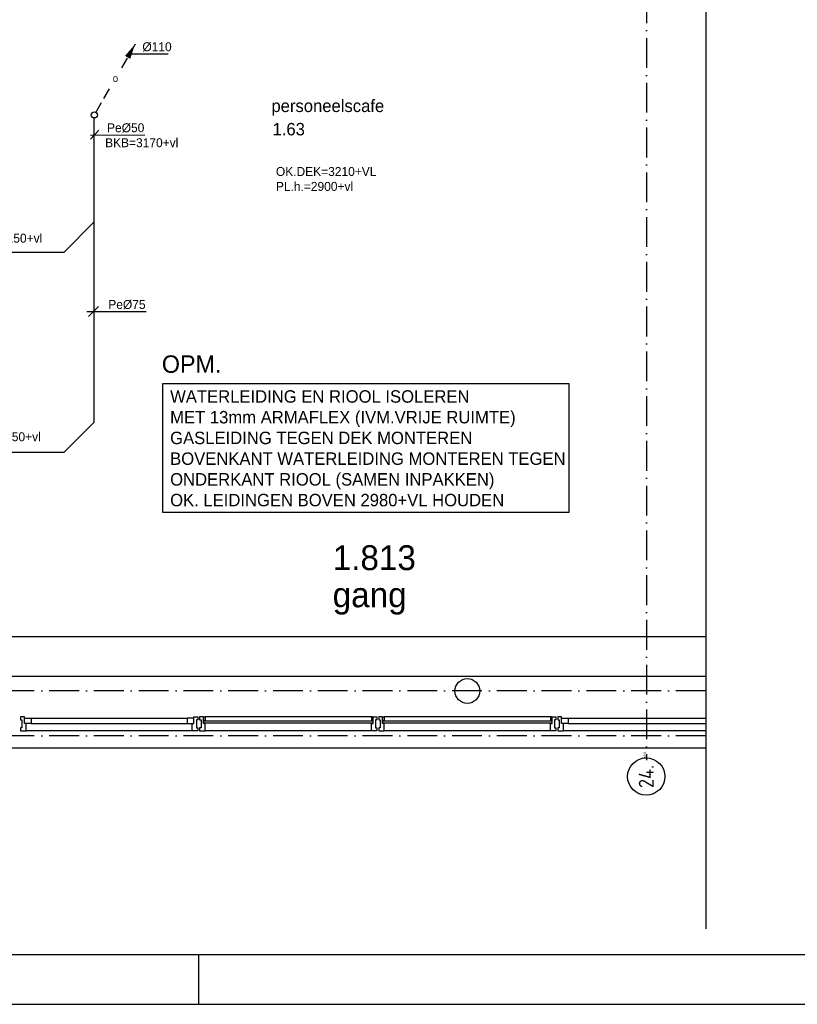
# Model space of a CAD drawing. Extents: x -39327 to 109237, y 358172 to 442272.
# Tile 4 of 96: x 638 to 16272, y 358172 to 377971. Entities that reach past the tile are written whole.
import ezdxf
from ezdxf.enums import TextEntityAlignment as Align

# ---------------------------------------------------------------- set-up
doc = ezdxf.new("R2010")
doc.units = 0
doc.header["$LTSCALE"] = 100
for name, pattern in [('2322121', [2000, 1000, 1000]), ('CENTER4', [5, 3.125, -0.625, 0.625, -0.625]), ('DASHDOT', [9, 6, -1.5, 0, -1.5])]:
    doc.linetypes.add(name, pattern=pattern)
doc.layers.get('0').update_dxf_attribs({"linetype": 'CONTINUOUS'})
for name, color, linetype in [('00KAD025', 2, 'CONTINUOUS'), ('00KAD070', 5, 'CONTINUOUS'), ('AL$7----_STRAMIEN', 1, 'DASHDOT'), ('AL21----_BUITENWAND', 4, 'CONTINUOUS'), ('AL28----_KONSTRUKTIE', 3, 'CONTINUOUS'), ('AL31----_BUITENKOZ', 7, 'CONTINUOUS'), ('ALN-----_BLOCKNAAM', 2, 'CONTINUOUS'), ('ALXOU---_GLAS', 7, 'CONTINUOUS'), ('BOUW', 8, 'CONTINUOUS'), ('KABELGOOT1', 8, 'CONTINUOUS'), ('WL5233--', 4, 'CONTINUOUS'), ('WL524---', 4, 'CONTINUOUS'), ('WL570---_HARTLIJN', 1, 'CONTINUOUS'), ('WM541---', 1, 'CONTINUOUS'), ('WM570---', 1, 'CONTINUOUS')]:
    doc.layers.add(name, color=color, linetype=linetype)
doc.styles.add('BURO-018', font='BUROFONT.shx', dxfattribs={"height": 180})
doc.styles.add('BURO-025', font='BUROFONT.shx', dxfattribs={"height": 250})
doc.styles.add('BURO-035', font='BUROFONT.shx', dxfattribs={"height": 350})
doc.styles.get("Standard").update_dxf_attribs({"font": 'ISOCP'})

# ---------------------------------------------------------------- blocks, each defined once
blk = doc.blocks.new('LDV1123')
at = {"color": 0, "linetype": 'CONTINUOUS'}
for p, q in [((6.75, 11.69), (5.81, 10.07)), ((5.44, 9.42), (4.5, 7.79)), ((1.56, 2.71), (2.5, 4.33)), ((0.25, 0.43), (1.19, 2.06))]:
    blk.add_line(p, q, dxfattribs=at)
blk.add_lwpolyline([(6.75, 11.69, 0, 1, 0), (5.5, 9.53, 1, 1, 0)], format="xyseb", dxfattribs=at)
blk.add_circle((0, 0), 0.5, dxfattribs=at)
at = {"color": 0, "linetype": 'CONTINUOUS', "style": 'BURO-018'}
blk.add_attdef('LD_TEXT1', text='', height=1.8, dxfattribs=at).set_placement((3.5, 6.06), align=Align.MIDDLE)
blk = doc.blocks.new('1011')
at = {"layer": 'AL$7----_STRAMIEN', "color": 7, "linetype": 'CONTINUOUS'}
blk.add_circle((-750, 0), 750, dxfattribs=at)
at = {"layer": 'ALN-----_BLOCKNAAM', "linetype": 'CONTINUOUS'}
blk.add_text('1011', height=100, dxfattribs=at).set_placement((0, 0))

msp = doc.modelspace()

# ---------------------------------------------------------------- linework, layer by layer
at = {"color": 1, "linetype": 'CONTINUOUS'}
for p, q in [((2061.8, 375650.3), (3155, 375657.9)), ((1991.4, 372104.7), (3179.6, 372104.7)), ((2224.9, 372204.7), (2024.9, 372004.7))]:
    msp.add_line(p, q, dxfattribs=at)
at = {"layer": '00KAD025', "linetype": 'CONTINUOUS'}
for p, q in [((4237.4, 358171.9), (4237.4, 359171.9)), ((-39327.3, 358171.9), (109237.4, 358171.9))]:
    msp.add_line(p, q, dxfattribs=at)
at = {"layer": '00KAD070', "linetype": 'CONTINUOUS'}
msp.add_line((-38327.3, 359171.9), (108237.4, 359171.9), dxfattribs=at)
at = {"layer": 'AL$7----_STRAMIEN', "color": 1}
for p, q in [((13238.5, 397403.8), (13238.5, 363077.9)), ((14432.5, 364472.2), (-35464.8, 364472.2)), ((14432.5, 363572.2), (-35518.7, 363572.2))]:
    msp.add_line(p, q, dxfattribs=at)
at = {"layer": 'AL21----_BUITENWAND', "color": 8}
msp.add_line((-2241.5, 363332.2), (14432.5, 363332.2), dxfattribs=at)
at = {"layer": 'AL28----_KONSTRUKTIE', "color": 8}
msp.add_circle((9638.5, 364472.2), 250, dxfattribs=at)
at = {"layer": 'AL31----_BUITENKOZ', "color": 8, "linetype": 'CONTINUOUS'}
for p, q in [((656.5, 363952.2), (656.5, 363940.2)), ((734.5, 363952.2), (656.5, 363952.2)), ((656.5, 363940.2), (656.5, 363912.2)), ((656.5, 363912.2), (656.5, 363892.2)), ((656.5, 363912.2), (656.5, 363912.2)), ((734.5, 363818.2), (734.5, 363952.2)), ((734.5, 363926.2), (868.5, 363926.2)), ((734.5, 363818.2), (734.5, 363926.2)), ((868.5, 363926.2), (868.5, 363818.2)), ((656.5, 363892.2), (684.5, 363892.2)), ((656.5, 363732.2), (656.5, 363714.2)), ((684.5, 363732.2), (656.5, 363732.2)), ((656.5, 363714.2), (656.5, 363686.2)), ((656.5, 363714.2), (656.5, 363714.2)), ((684.5, 363892.2), (684.5, 363732.2)), ((868.5, 363818.2), (734.5, 363818.2)), ((768.5, 363818.2), (734.5, 363818.2)), ((768.5, 363712.2), (768.5, 363818.2)), ((768.5, 363696.2), (768.5, 363712.2)), ((656.5, 363686.2), (656.5, 363674.2)), ((656.5, 363674.2), (694.3, 363674.2)), ((694.3, 363674.2), (768.5, 363674.2)), ((768.5, 363688.2), (768.5, 363696.2)), ((768.5, 363674.2), (768.5, 363688.2))]:
    msp.add_line(p, q, dxfattribs=at)
at = {"layer": 'AL31----_BUITENKOZ', "color": 8}
for p, q in [((868.5, 363926.2), (4008.5, 363926.2)), ((868.5, 363818.2), (4008.5, 363818.2)), ((4108.5, 363674.2), (768.5, 363674.2))]:
    msp.add_line(p, q, dxfattribs=at)
at = {"layer": 'AL31----_BUITENKOZ', "color": 8, "linetype": 'CONTINUOUS'}
for points in [[(4142.5, 363818.2), (4142.5, 363926.2), (4008.5, 363926.2), (4008.5, 363818.2)], [(4142.5, 363952.2), (4220.5, 363952.2), (4220.5, 363940.2), (4220.5, 363912.2), (4220.5, 363912.2), (4220.5, 363893.2), (4192.5, 363893.2), (4192.5, 363733.2), (4220.5, 363733.2), (4220.5, 363713.2), (4220.5, 363713.2), (4220.5, 363686.2), (4220.5, 363674.2), (4182.6, 363674.2), (4108.5, 363674.2), (4108.5, 363688.2), (4108.5, 363696.2), (4108.5, 363712.2), (4108.5, 363818.2), (4142.5, 363818.2)], [(4334.5, 363952.2), (4256.5, 363952.2), (4256.5, 363940.2), (4256.5, 363912.2), (4256.5, 363912.2), (4256.5, 363892.2), (4284.5, 363892.2), (4284.5, 363732.2), (4256.5, 363732.2), (4256.5, 363714.2), (4256.5, 363714.2), (4256.5, 363686.2), (4256.5, 363674.2), (4294.3, 363674.2), (4368.5, 363674.2), (4368.5, 363688.2), (4368.5, 363696.2), (4368.5, 363712.2), (4368.5, 363818.2), (4334.5, 363818.2)], [(4334.5, 363878.2), (4334.5, 363942.2), (4344.5, 363942.2), (4344.5, 363952.2), (4368.5, 363952.2), (4368.5, 363878.2)], [(7742.5, 363952.2), (7820.5, 363952.2), (7820.5, 363940.2), (7820.5, 363912.2), (7820.5, 363912.2), (7820.5, 363893.2), (7792.5, 363893.2), (7792.5, 363733.2), (7820.5, 363733.2), (7820.5, 363713.2), (7820.5, 363713.2), (7820.5, 363686.2), (7820.5, 363674.2), (7782.6, 363674.2), (7708.5, 363674.2), (7708.5, 363688.2), (7708.5, 363696.2), (7708.5, 363712.2), (7708.5, 363818.2), (7742.5, 363818.2)], [(7742.5, 363878.2), (7742.5, 363942.2), (7732.5, 363942.2), (7732.5, 363952.2), (7708.5, 363952.2), (7708.5, 363878.2)], [(7934.5, 363952.2), (7856.5, 363952.2), (7856.5, 363940.2), (7856.5, 363912.2), (7856.5, 363912.2), (7856.5, 363892.2), (7884.5, 363892.2), (7884.5, 363732.2), (7856.5, 363732.2), (7856.5, 363714.2), (7856.5, 363714.2), (7856.5, 363686.2), (7856.5, 363674.2), (7894.3, 363674.2), (7968.5, 363674.2), (7968.5, 363688.2), (7968.5, 363696.2), (7968.5, 363712.2), (7968.5, 363818.2), (7934.5, 363818.2)], [(7934.5, 363878.2), (7934.5, 363942.2), (7944.5, 363942.2), (7944.5, 363952.2), (7968.5, 363952.2), (7968.5, 363878.2)], [(11342.5, 363952.2), (11420.5, 363952.2), (11420.5, 363940.2), (11420.5, 363912.2), (11420.5, 363912.2), (11420.5, 363893.2), (11392.5, 363893.2), (11392.5, 363733.2), (11420.5, 363733.2), (11420.5, 363713.2), (11420.5, 363713.2), (11420.5, 363686.2), (11420.5, 363674.2), (11382.6, 363674.2), (11308.5, 363674.2), (11308.5, 363688.2), (11308.5, 363696.2), (11308.5, 363712.2), (11308.5, 363818.2), (11342.5, 363818.2)], [(11342.5, 363878.2), (11342.5, 363942.2), (11332.5, 363942.2), (11332.5, 363952.2), (11308.5, 363952.2), (11308.5, 363878.2)], [(11534.5, 363952.2), (11456.5, 363952.2), (11456.5, 363940.2), (11456.5, 363912.2), (11456.5, 363912.2), (11456.5, 363892.2), (11484.5, 363892.2), (11484.5, 363732.2), (11456.5, 363732.2), (11456.5, 363714.2), (11456.5, 363714.2), (11456.5, 363686.2), (11456.5, 363674.2), (11494.3, 363674.2), (11568.5, 363674.2), (11568.5, 363688.2), (11568.5, 363696.2), (11568.5, 363712.2), (11568.5, 363818.2), (11534.5, 363818.2)], [(11534.5, 363818.2), (11534.5, 363926.2), (11668.5, 363926.2), (11668.5, 363818.2)]]:
    msp.add_lwpolyline(points, close=True, dxfattribs=at)
at = {"layer": 'AL31----_BUITENKOZ', "color": 8}
for points in [[(7708.5, 363952.2), (4368.5, 363952.2)], [(11308.5, 363952.2), (7968.5, 363952.2)], [(11668.5, 363926.2), (14432.5, 363926.2)], [(11668.5, 363818.2), (14432.5, 363818.2)], [(7708.5, 363674.2), (4368.5, 363674.2)], [(11308.5, 363674.2), (7968.5, 363674.2)], [(14432.5, 363674.2), (11568.5, 363674.2)]]:
    msp.add_lwpolyline(points, dxfattribs=at)
at = {"layer": 'ALXOU---_GLAS', "color": 8}
for points in [[(4338.5, 363822.2), (4338.5, 363874.2), (7738.5, 363874.2), (7738.5, 363822.2)], [(7938.5, 363822.2), (7938.5, 363874.2), (11338.5, 363874.2), (11338.5, 363822.2)]]:
    msp.add_lwpolyline(points, close=True, dxfattribs=at)
at = {"layer": 'KABELGOOT1'}
for p, q in [((-34756.8, 365565.7, 5500), (14432.5, 365565.7, 5500)), ((14432.5, 364764.4, 6680), (-34756.8, 364765.4, 5775.9))]:
    msp.add_line(p, q, dxfattribs=at)
at = {"layer": 'WL524---', "linetype": '2322121'}
for p, q in [((2138.5, 373905.3), (2138.5, 375995.1)), ((2138.5, 373905.3), (1525.5, 373292.3)), ((2138.5, 369880.8), (2138.5, 373905.3)), ((1525.5, 373292.3), (-7451.7, 373292.3)), ((2138.5, 369880.8), (1525.5, 369267.8)), ((1525.5, 369267.8), (-7451.7, 369267.8))]:
    msp.add_line(p, q, dxfattribs=at)
at = {"layer": 'WL570---_HARTLIJN', "color": 1, "linetype": 'CONTINUOUS'}
msp.add_line((3626.4, 377278.5), (2832.9, 377278.5), dxfattribs=at)
at = {"layer": 'WM541---', "color": 1}
msp.add_line((2061.8, 375567.9), (2226.7, 375746.5), dxfattribs=at)
at = {"layer": 'WM570---', "color": 1}
for p, q in [((14432.5, 397674.4), (14432.5, 359689.1)), ((3517.5, 368058.1), (3517.5, 370654.2)), ((3517.5, 370654.2), (11676.6, 370654.2)), ((11676.6, 370654.2), (11676.6, 368058.1)), ((11676.6, 368058.1), (3517.5, 368058.1))]:
    msp.add_line(p, q, dxfattribs=at)

# ---------------------------------------------------------------- block references
at = {"layer": 'AL$7----_STRAMIEN', "color": 8}
ref = msp.add_blockref('1011', (13234.5, 363127), dxfattribs=dict(at, xscale=0.5, yscale=0.5, zscale=0.5, rotation=90))
ref.add_attrib('STR-NAAM', '24.', dxfattribs={"color": 3, "linetype": 'CONTINUOUS', "height": 300, "rotation": 90}).set_placement((13234.5, 362752), align=Align.MIDDLE)
at = {"layer": 'WL5233--', "color": 2}
ref = msp.add_blockref('LDV1123', (2138.9, 376055.7), dxfattribs=dict(at, xscale=121.5, yscale=121.5, zscale=121.5))
ref.add_attrib('LD_TEXT1', 'o', dxfattribs={"layer": '0', "color": 1, "linetype": 'CONTINUOUS', "height": 145.8, "style": 'BURO-018'}).set_placement((2564.1, 376792.2), align=Align.MIDDLE)

# ---------------------------------------------------------------- texts
at = {"color": 1, "linetype": 'CONTINUOUS', "style": 'BURO-018'}
for s, p in [('Pe%%c50', (2395, 375707.9)), ('Pe%%c75', (2419.6, 372154.7))]:
    msp.add_text(s, height=180, dxfattribs=at).set_placement(p)
at = {"layer": 'BOUW', "style": 'BURO-025'}
for s, height, p in [('personeelscafe', 250, (5699.6, 376113.8)), ('1.63', 250, (5721.8, 375645.1)), ('1.813', 500, (6930.7, 366902.5)), ('gang', 500, (6930.7, 366156.4))]:
    msp.add_text(s, height=height, dxfattribs=at).set_placement(p)
at = {"layer": 'BOUW', "color": 1, "style": 'BURO-018'}
for s, p in [('OK.DEK=3210+VL', (5789.5, 374828.3)), ('PL.h.=2900+vl', (5789.5, 374528.3))]:
    msp.add_text(s, height=180, dxfattribs=at).set_placement(p)
at = {"layer": 'WL570---_HARTLIJN', "color": 1, "linetype": 'CENTER4', "style": 'BURO-018'}
msp.add_text('%%c110', height=180, dxfattribs=at).set_placement((3104.9, 377336.9))
at = {"layer": 'WM541---', "color": 1, "style": 'BURO-018'}
for s, p in [('BKB=3170+vl', (2355.4, 375407.1)), ('BKB=3150+vl', (-379.5, 373487.5)), ('BKB=3150+vl', (-410.2, 369494.6))]:
    msp.add_text(s, height=180, dxfattribs=at).set_placement(p)
at = {"layer": 'WM570---', "color": 3, "style": 'BURO-035'}
msp.add_text('OPM.', height=350, dxfattribs=at).set_placement((3497.1, 370870.3))
at = {"layer": 'WM570---', "color": 2, "style": 'BURO-025'}
for s, p in [('WATERLEIDING EN RIOOL ISOLEREN', (3663, 370269.5)), ('MET 13mm ARMAFLEX (IVM.VRIJE RUIMTE)', (3663, 369852.9)), ('GASLEIDING TEGEN DEK MONTEREN', (3663, 369436.2)), ('BOVENKANT WATERLEIDING MONTEREN TEGEN', (3663, 369019.5)), ('ONDERKANT RIOOL (SAMEN INPAKKEN)', (3663, 368602.9)), ('OK. LEIDINGEN BOVEN 2980+VL HOUDEN', (3663, 368186.2))]:
    msp.add_text(s, height=250, dxfattribs=at).set_placement(p)

doc.saveas('drawing.dxf')
